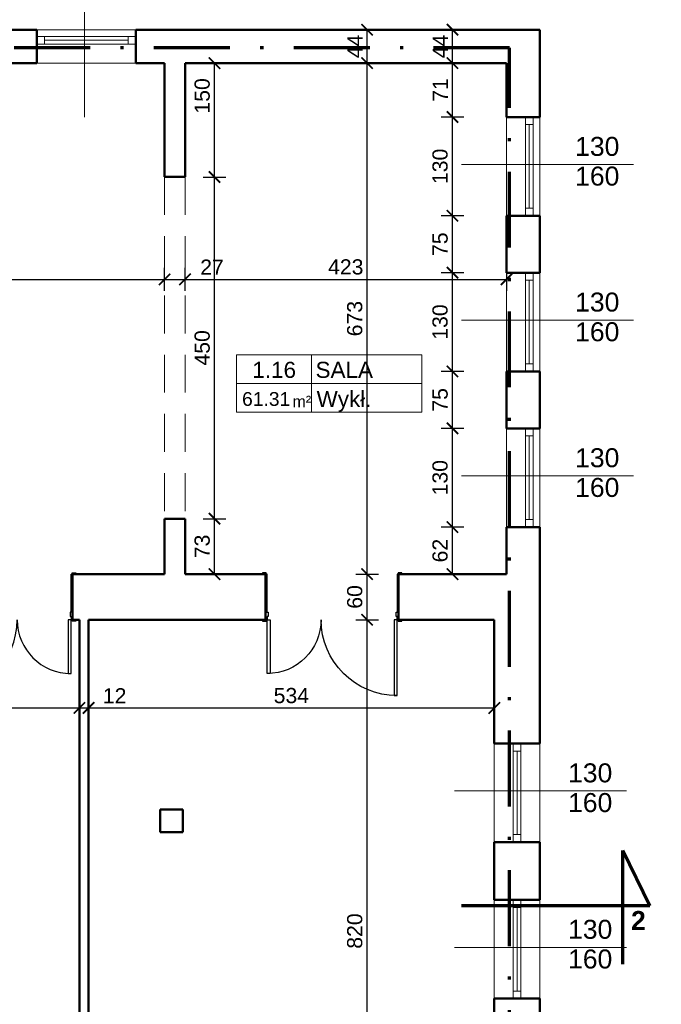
# Model space of a CAD drawing. Header units: millimetres. Extents: x -29624 to 9939, y -6894 to 6495.
# Tile 75 of 243: x -12598 to -11753, y 4314 to 5610. Entities that reach past the tile are written whole.
import ezdxf
from ezdxf.enums import TextEntityAlignment as Align

# ---------------------------------------------------------------- set-up
doc = ezdxf.new("R2010")
doc.units = ezdxf.units.MM
doc.header["$MEASUREMENT"] = 0
doc.linetypes.add('Kropki i Kreski', pattern=[920, 500, -200, 20, -200])
doc.linetypes.add('Przerywana długa', pattern=[780, 500, -280])
for name, color, linetype in [('2D - Ogólne', 7, 'Continuous'), ('Drzwi Archicad', 7, 'Continuous'), ('Konstrukcja - Ściany zew', 7, 'Continuous'), ('Opisy - Teksty', 7, 'Continuous')]:
    doc.layers.add(name, color=color, linetype=linetype)
for name, color, linetype, lineweight in [('A_opisy', 81, 'Continuous', 13), ('A_stolarka', 20, 'Continuous', 15), ('A_widokowe', 160, 'Continuous', 18), ('A_wymiary', 253, 'Continuous', 9)]:
    doc.layers.add(name, color=color, linetype=linetype, lineweight=lineweight)
doc.layers.add('A_zakres opracowania', color=7, linetype='Continuous', lineweight=70, true_color=0xe00038)
doc.styles.get("Standard").update_dxf_attribs({"font": 'arial.ttf'})
doc.styles.add('STYL_AUTOMATYCZNY_1', font='arial.ttf')
doc.styles.add('STYL_AUTOMATYCZNY_2', font='arialbd.ttf')
doc.dimstyles.new('1do100', dxfattribs={"dimtxt": 20, "dimasz": 15, "dimexe": 15, "dimexo": 0.625, "dimgap": 6, "dimtad": 1, "dimtxsty": 'Standard', "dimblk": 'ARCHTICK', "dimcen": 2.5, "dimadec": 0, "dimazin": 0, "dimtfac": 1, "dimtmove": 0, "dimatfit": 3, "dimldrblk": 'OBLIQUE', "dimfxl": 15, "dimfxlon": 1, "dimarcsym": 0})

# ---------------------------------------------------------------- blocks, each defined once
blk = doc.blocks.new('Prosty otwór drzwiowy_10')
at = {"layer": 'Drzwi Archicad', "color": 7, "linetype": 'Continuous', "lineweight": 50}
for p, q in [((-2250, 0), (-2250, -270)), ((2250, 0), (2250, -270))]:
    blk.add_line(p, q, dxfattribs=at)
blk = doc.blocks.new('Ściana_139_1', base_point=(16378, 22330))
at = {"layer": 'Konstrukcja - Ściany zew', "color": 7, "linetype": 'Continuous', "lineweight": 50}
for p, q in [((16378, 20830), (16108, 20830)), ((16378, 16330), (16108, 16330))]:
    blk.add_line(p, q, dxfattribs=at)
at = {"layer": 'Konstrukcja - Ściany zew', "color": 7, "linetype": 'Continuous', "lineweight": 50, "flags": 128}
for points in [[(16108, 22330), (16108, 20830)], [(16378, 20830), (16378, 22330)], [(16108, 16330), (16108, 15600)], [(16378, 15600), (16378, 16330)]]:
    blk.add_lwpolyline(points, dxfattribs=at)
at = {"layer": 'Drzwi Archicad', "color": 21, "linetype": 'Continuous', "lineweight": 13, "true_color": 0xff9955, "zscale": 1000, "rotation": 270}
blk.add_blockref('Prosty otwór drzwiowy_10', (16378, 18580), dxfattribs=at)
blk = doc.blocks.new('_ArchTick')
at = {"color": 0, "linetype": 'ByBlock', "const_width": 0.15}
blk.add_lwpolyline([(-0.5, -0.5), (0.5, 0.5)], dxfattribs=at)
blk = doc.blocks.new('*D708')
at = {"layer": 'A_wymiary', "color": 0, "lineweight": -2, "transparency": 16777216}
for p, q in [((-15825.1, 6160.8), (-15825.1, 6190.8)), ((-11913.1, 6160.8), (-11913.1, 6190.8)), ((-15825.1, 6175.8), (-11913.1, 6175.8))]:
    blk.add_line(p, q, dxfattribs=at)
at = {"layer": 'Defpoints', "color": 0, "transparency": 16777216}
for p in [(-11913.1, 6175.8), (-15825.1, 5852.3), (-11913.1, 5597.3)]:
    blk.add_point(p, dxfattribs=at)
at = {"layer": 'A_wymiary', "color": 0, "lineweight": -2, "transparency": 16777216, "xscale": 15, "yscale": 15, "zscale": 15, "rotation": 180}
blk.add_blockref('_ArchTick', (-15825.1, 6175.8), dxfattribs=at)
at = {"layer": 'A_wymiary', "color": 0, "lineweight": -2, "transparency": 16777216, "xscale": 15, "yscale": 15, "zscale": 15}
blk.add_blockref('_ArchTick', (-11913.1, 6175.8), dxfattribs=at)
at = {"layer": 'A_wymiary', "color": 0, "transparency": 16777216, "insert": (-13869.1, 6192.1), "char_height": 20, "attachment_point": 5}
blk.add_mtext('3912', dxfattribs=at)
blk = doc.blocks.new('_Oblique')
at = {"color": 0, "linetype": 'ByBlock', "lineweight": -2}
blk.add_line((-0.5, -0.5), (0.5, 0.5), dxfattribs=at)
blk = doc.blocks.new('*D762')
at = {"layer": 'A_wymiary', "color": 0, "lineweight": -2, "transparency": 16777216}
for p, q in [((-11634, 5597.3), (-11604, 5597.3)), ((-11619, 2510.3), (-11619, 5597.3)), ((-11634, 2510.3), (-11604, 2510.3))]:
    blk.add_line(p, q, dxfattribs=at)
at = {"layer": 'Defpoints', "color": 0, "transparency": 16777216}
for p in [(-11913.1, 5597.3), (-11619, 5597.3), (-11913.1, 2510.3)]:
    blk.add_point(p, dxfattribs=at)
at = {"layer": 'A_wymiary', "color": 0, "lineweight": -2, "transparency": 16777216, "xscale": 15, "yscale": 15, "zscale": 15}
for p, rotation in [((-11619, 5597.3), 90), ((-11619, 2510.3), 270)]:
    blk.add_blockref('_ArchTick', p, dxfattribs=dict(at, rotation=rotation))
at = {"layer": 'A_wymiary', "color": 0, "transparency": 16777216, "insert": (-11635.2, 4053.8), "char_height": 20, "attachment_point": 5, "rotation": 90}
blk.add_mtext('3087', dxfattribs=at)
blk = doc.blocks.new('*D1159')
at = {"layer": 'A_wymiary', "color": 0, "lineweight": -2, "transparency": 16777216}
for p, q in [((-12155.5, 4820.3), (-12125.5, 4820.3)), ((-12140.5, 4000.3), (-12140.5, 4820.3)), ((-12155.5, 4000.3), (-12125.5, 4000.3))]:
    blk.add_line(p, q, dxfattribs=at)
at = {"layer": 'Defpoints', "color": 0, "transparency": 16777216}
for p in [(-12398.1, 4820.3), (-12140.5, 4820.3), (-12398.1, 4000.3)]:
    blk.add_point(p, dxfattribs=at)
at = {"layer": 'A_wymiary', "color": 0, "lineweight": -2, "transparency": 16777216, "xscale": 15, "yscale": 15, "zscale": 15}
for p, rotation in [((-12140.5, 4820.3), 90), ((-12140.5, 4000.3), 270)]:
    blk.add_blockref('_ArchTick', p, dxfattribs=dict(at, rotation=rotation))
at = {"layer": 'A_wymiary', "color": 0, "transparency": 16777216, "insert": (-12156.7, 4410.3), "char_height": 20, "attachment_point": 5, "rotation": 90}
blk.add_mtext('820', dxfattribs=at)
blk = doc.blocks.new('*D1160')
at = {"layer": 'A_wymiary', "color": 0, "lineweight": -2, "transparency": 16777216}
for p, q in [((-12155.5, 4880.3), (-12125.5, 4880.3)), ((-12140.5, 4820.3), (-12140.5, 4880.3)), ((-12155.5, 4820.3), (-12125.5, 4820.3))]:
    blk.add_line(p, q, dxfattribs=at)
at = {"layer": 'Defpoints', "color": 0, "transparency": 16777216}
for p in [(-12398.1, 4880.3), (-12140.5, 4880.3), (-12398.1, 4820.3)]:
    blk.add_point(p, dxfattribs=at)
at = {"layer": 'A_wymiary', "color": 0, "lineweight": -2, "transparency": 16777216, "xscale": 15, "yscale": 15, "zscale": 15}
for p, rotation in [((-12140.5, 4880.3), 90), ((-12140.5, 4820.3), 270)]:
    blk.add_blockref('_ArchTick', p, dxfattribs=dict(at, rotation=rotation))
at = {"layer": 'A_wymiary', "color": 0, "transparency": 16777216, "insert": (-12156.7, 4850.3), "char_height": 20, "attachment_point": 5, "rotation": 90}
blk.add_mtext('60', dxfattribs=at)
blk = doc.blocks.new('*D1161')
at = {"layer": 'A_wymiary', "color": 0, "lineweight": -2, "transparency": 16777216}
for p, q in [((-12155.5, 5553.3), (-12125.5, 5553.3)), ((-12140.5, 4880.3), (-12140.5, 5553.3)), ((-12155.5, 4880.3), (-12125.5, 4880.3))]:
    blk.add_line(p, q, dxfattribs=at)
at = {"layer": 'Defpoints', "color": 0, "transparency": 16777216}
for p in [(-12417.1, 5553.3), (-12140.5, 5553.3), (-12398.1, 4880.3)]:
    blk.add_point(p, dxfattribs=at)
at = {"layer": 'A_wymiary', "color": 0, "lineweight": -2, "transparency": 16777216, "xscale": 15, "yscale": 15, "zscale": 15}
for p, rotation in [((-12140.5, 5553.3), 90), ((-12140.5, 4880.3), 270)]:
    blk.add_blockref('_ArchTick', p, dxfattribs=dict(at, rotation=rotation))
at = {"layer": 'A_wymiary', "color": 0, "transparency": 16777216, "insert": (-12156.7, 5216.8), "char_height": 20, "attachment_point": 5, "rotation": 90}
blk.add_mtext('673', dxfattribs=at)
blk = doc.blocks.new('*D1162')
at = {"layer": 'A_wymiary', "color": 0, "lineweight": -2, "transparency": 16777216}
for p, q in [((-12155.5, 5597.3), (-12125.5, 5597.3)), ((-12140.5, 5553.3), (-12140.5, 5597.3)), ((-12155.5, 5553.3), (-12125.5, 5553.3))]:
    blk.add_line(p, q, dxfattribs=at)
at = {"layer": 'Defpoints', "color": 0, "transparency": 16777216}
for p in [(-12386.1, 5597.3), (-12140.5, 5597.3), (-12417.1, 5553.3)]:
    blk.add_point(p, dxfattribs=at)
at = {"layer": 'A_wymiary', "color": 0, "lineweight": -2, "transparency": 16777216, "xscale": 15, "yscale": 15, "zscale": 15}
for p, rotation in [((-12140.5, 5597.3), 90), ((-12140.5, 5553.3), 270)]:
    blk.add_blockref('_ArchTick', p, dxfattribs=dict(at, rotation=rotation))
at = {"layer": 'A_wymiary', "color": 0, "transparency": 16777216, "insert": (-12156.5, 5575.3), "char_height": 20, "attachment_point": 5, "rotation": 90}
blk.add_mtext('44', dxfattribs=at)
blk = doc.blocks.new('*D1163')
at = {"layer": 'A_wymiary', "color": 0, "lineweight": -2, "transparency": 16777216}
for p, q in [((-12013.1, 4942.3), (-12043.1, 4942.3)), ((-12028.1, 4880.3), (-12028.1, 4942.3)), ((-12013.1, 4880.3), (-12043.1, 4880.3))]:
    blk.add_line(p, q, dxfattribs=at)
at = {"layer": 'Defpoints', "color": 0, "transparency": 16777216}
for p in [(-12028.1, 4942.3), (-11957.1, 4942.3), (-11957.1, 4880.3)]:
    blk.add_point(p, dxfattribs=at)
at = {"layer": 'A_wymiary', "color": 0, "lineweight": -2, "transparency": 16777216, "xscale": 15, "yscale": 15, "zscale": 15}
for p, rotation in [((-12028.1, 4942.3), 90), ((-12028.1, 4880.3), 270)]:
    blk.add_blockref('_ArchTick', p, dxfattribs=dict(at, rotation=rotation))
at = {"layer": 'A_wymiary', "color": 0, "transparency": 16777216, "insert": (-12044.4, 4911.3), "char_height": 20, "attachment_point": 5, "rotation": 90}
blk.add_mtext('62', dxfattribs=at)
blk = doc.blocks.new('*D1164')
at = {"layer": 'A_wymiary', "color": 0, "lineweight": -2, "transparency": 16777216}
for p, q in [((-12013.1, 5072.3), (-12043.1, 5072.3)), ((-12028.1, 4942.3), (-12028.1, 5072.3)), ((-12013.1, 4942.3), (-12043.1, 4942.3))]:
    blk.add_line(p, q, dxfattribs=at)
at = {"layer": 'Defpoints', "color": 0, "transparency": 16777216}
for p in [(-12028.1, 5072.3), (-11957.1, 5072.3), (-11957.1, 4942.3)]:
    blk.add_point(p, dxfattribs=at)
at = {"layer": 'A_wymiary', "color": 0, "lineweight": -2, "transparency": 16777216, "xscale": 15, "yscale": 15, "zscale": 15}
for p, rotation in [((-12028.1, 5072.3), 90), ((-12028.1, 4942.3), 270)]:
    blk.add_blockref('_ArchTick', p, dxfattribs=dict(at, rotation=rotation))
at = {"layer": 'A_wymiary', "color": 0, "transparency": 16777216, "insert": (-12044.4, 5007.3), "char_height": 20, "attachment_point": 5, "rotation": 90}
blk.add_mtext('130', dxfattribs=at)
blk = doc.blocks.new('*D1165')
at = {"layer": 'A_wymiary', "color": 0, "lineweight": -2, "transparency": 16777216}
for p, q in [((-12013.1, 5147.3), (-12043.1, 5147.3)), ((-12028.1, 5072.3), (-12028.1, 5147.3)), ((-12013.1, 5072.3), (-12043.1, 5072.3))]:
    blk.add_line(p, q, dxfattribs=at)
at = {"layer": 'Defpoints', "color": 0, "transparency": 16777216}
for p in [(-12028.1, 5147.3), (-11957.1, 5147.3), (-11957.1, 5072.3)]:
    blk.add_point(p, dxfattribs=at)
at = {"layer": 'A_wymiary', "color": 0, "lineweight": -2, "transparency": 16777216, "xscale": 15, "yscale": 15, "zscale": 15}
for p, rotation in [((-12028.1, 5147.3), 90), ((-12028.1, 5072.3), 270)]:
    blk.add_blockref('_ArchTick', p, dxfattribs=dict(at, rotation=rotation))
at = {"layer": 'A_wymiary', "color": 0, "transparency": 16777216, "insert": (-12044.3, 5109.8), "char_height": 20, "attachment_point": 5, "rotation": 90}
blk.add_mtext('75', dxfattribs=at)
blk = doc.blocks.new('*D1166')
at = {"layer": 'A_wymiary', "color": 0, "lineweight": -2, "transparency": 16777216}
for p, q in [((-12013.1, 5277.3), (-12043.1, 5277.3)), ((-12028.1, 5147.3), (-12028.1, 5277.3)), ((-12013.1, 5147.3), (-12043.1, 5147.3))]:
    blk.add_line(p, q, dxfattribs=at)
at = {"layer": 'Defpoints', "color": 0, "transparency": 16777216}
for p in [(-12028.1, 5277.3), (-11957.1, 5277.3), (-11957.1, 5147.3)]:
    blk.add_point(p, dxfattribs=at)
at = {"layer": 'A_wymiary', "color": 0, "lineweight": -2, "transparency": 16777216, "xscale": 15, "yscale": 15, "zscale": 15}
for p, rotation in [((-12028.1, 5277.3), 90), ((-12028.1, 5147.3), 270)]:
    blk.add_blockref('_ArchTick', p, dxfattribs=dict(at, rotation=rotation))
at = {"layer": 'A_wymiary', "color": 0, "transparency": 16777216, "insert": (-12044.4, 5212.3), "char_height": 20, "attachment_point": 5, "rotation": 90}
blk.add_mtext('130', dxfattribs=at)
blk = doc.blocks.new('*D1167')
at = {"layer": 'A_wymiary', "color": 0, "lineweight": -2, "transparency": 16777216}
for p, q in [((-12013.1, 5352.3), (-12043.1, 5352.3)), ((-12028.1, 5277.3), (-12028.1, 5352.3)), ((-12013.1, 5277.3), (-12043.1, 5277.3))]:
    blk.add_line(p, q, dxfattribs=at)
at = {"layer": 'Defpoints', "color": 0, "transparency": 16777216}
for p in [(-12028.1, 5352.3), (-11957.1, 5352.3), (-11957.1, 5277.3)]:
    blk.add_point(p, dxfattribs=at)
at = {"layer": 'A_wymiary', "color": 0, "lineweight": -2, "transparency": 16777216, "xscale": 15, "yscale": 15, "zscale": 15}
for p, rotation in [((-12028.1, 5352.3), 90), ((-12028.1, 5277.3), 270)]:
    blk.add_blockref('_ArchTick', p, dxfattribs=dict(at, rotation=rotation))
at = {"layer": 'A_wymiary', "color": 0, "transparency": 16777216, "insert": (-12044.3, 5314.8), "char_height": 20, "attachment_point": 5, "rotation": 90}
blk.add_mtext('75', dxfattribs=at)
blk = doc.blocks.new('*D1168')
at = {"layer": 'A_wymiary', "color": 0, "lineweight": -2, "transparency": 16777216}
for p, q in [((-12013.1, 5482.3), (-12043.1, 5482.3)), ((-12028.1, 5352.3), (-12028.1, 5482.3)), ((-12013.1, 5352.3), (-12043.1, 5352.3))]:
    blk.add_line(p, q, dxfattribs=at)
at = {"layer": 'Defpoints', "color": 0, "transparency": 16777216}
for p in [(-12028.1, 5482.3), (-11957.1, 5482.3), (-11957.1, 5352.3)]:
    blk.add_point(p, dxfattribs=at)
at = {"layer": 'A_wymiary', "color": 0, "lineweight": -2, "transparency": 16777216, "xscale": 15, "yscale": 15, "zscale": 15}
for p, rotation in [((-12028.1, 5482.3), 90), ((-12028.1, 5352.3), 270)]:
    blk.add_blockref('_ArchTick', p, dxfattribs=dict(at, rotation=rotation))
at = {"layer": 'A_wymiary', "color": 0, "transparency": 16777216, "insert": (-12044.4, 5417.3), "char_height": 20, "attachment_point": 5, "rotation": 90}
blk.add_mtext('130', dxfattribs=at)
blk = doc.blocks.new('*D1169')
at = {"layer": 'A_wymiary', "color": 0, "lineweight": -2, "transparency": 16777216}
for p, q in [((-12043.1, 5553.3), (-12013.1, 5553.3)), ((-12028.1, 5482.3), (-12028.1, 5553.3)), ((-12013.1, 5482.3), (-12043.1, 5482.3))]:
    blk.add_line(p, q, dxfattribs=at)
at = {"layer": 'Defpoints', "color": 0, "transparency": 16777216}
for p in [(-12417.1, 5553.3), (-12028.1, 5553.3), (-11957.1, 5482.3)]:
    blk.add_point(p, dxfattribs=at)
at = {"layer": 'A_wymiary', "color": 0, "lineweight": -2, "transparency": 16777216, "xscale": 15, "yscale": 15, "zscale": 15}
for p, rotation in [((-12028.1, 5553.3), 90), ((-12028.1, 5482.3), 270)]:
    blk.add_blockref('_ArchTick', p, dxfattribs=dict(at, rotation=rotation))
at = {"layer": 'A_wymiary', "color": 0, "transparency": 16777216, "insert": (-12044.2, 5517.8), "char_height": 20, "attachment_point": 5, "rotation": 90}
blk.add_mtext('71', dxfattribs=at)
blk = doc.blocks.new('*D1170')
at = {"layer": 'A_wymiary', "color": 0, "lineweight": -2, "transparency": 16777216}
for p, q in [((-12043.1, 5597.3), (-12013.1, 5597.3)), ((-12028.1, 5553.3), (-12028.1, 5597.3)), ((-12043.1, 5553.3), (-12013.1, 5553.3))]:
    blk.add_line(p, q, dxfattribs=at)
at = {"layer": 'Defpoints', "color": 0, "transparency": 16777216}
for p in [(-12386.1, 5597.3), (-12028.1, 5597.3), (-12417.1, 5553.3)]:
    blk.add_point(p, dxfattribs=at)
at = {"layer": 'A_wymiary', "color": 0, "lineweight": -2, "transparency": 16777216, "xscale": 15, "yscale": 15, "zscale": 15}
for p, rotation in [((-12028.1, 5597.3), 90), ((-12028.1, 5553.3), 270)]:
    blk.add_blockref('_ArchTick', p, dxfattribs=dict(at, rotation=rotation))
at = {"layer": 'A_wymiary', "color": 0, "transparency": 16777216, "insert": (-12044.1, 5575.3), "char_height": 20, "attachment_point": 5, "rotation": 90}
blk.add_mtext('44', dxfattribs=at)
blk = doc.blocks.new('*D1171')
at = {"layer": 'A_wymiary', "color": 0, "lineweight": -2, "transparency": 16777216}
for p, q in [((-12823.1, 4689.1), (-12823.1, 4719.1)), ((-12519.1, 4689.1), (-12519.1, 4719.1)), ((-12823.1, 4704.1), (-12519.1, 4704.1))]:
    blk.add_line(p, q, dxfattribs=at)
at = {"layer": 'Defpoints', "color": 0, "transparency": 16777216}
for p in [(-12519.1, 4704.1), (-12519.1, 4410.3), (-12823.1, 4395.3)]:
    blk.add_point(p, dxfattribs=at)
at = {"layer": 'A_wymiary', "color": 0, "lineweight": -2, "transparency": 16777216, "xscale": 15, "yscale": 15, "zscale": 15, "rotation": 180}
blk.add_blockref('_ArchTick', (-12823.1, 4704.1), dxfattribs=at)
at = {"layer": 'A_wymiary', "color": 0, "lineweight": -2, "transparency": 16777216, "xscale": 15, "yscale": 15, "zscale": 15}
blk.add_blockref('_ArchTick', (-12519.1, 4704.1), dxfattribs=at)
at = {"layer": 'A_wymiary', "color": 0, "transparency": 16777216, "insert": (-12671.2, 4720.3), "char_height": 20, "attachment_point": 5}
blk.add_mtext('304', dxfattribs=at)
blk = doc.blocks.new('*D1172')
at = {"layer": 'A_wymiary', "color": 0, "lineweight": -2, "transparency": 16777216}
for p, q in [((-12519.1, 4689.1), (-12519.1, 4719.1)), ((-12507.1, 4689.1), (-12507.1, 4719.1)), ((-12519.1, 4704.1), (-12507.1, 4704.1)), ((-12507.1, 4704.1), (-12453.5, 4704.1))]:
    blk.add_line(p, q, dxfattribs=at)
at = {"layer": 'Defpoints', "color": 0, "transparency": 16777216}
for p in [(-12507.1, 4704.1), (-12519.1, 4410.3), (-12507.1, 4410.3)]:
    blk.add_point(p, dxfattribs=at)
at = {"layer": 'A_wymiary', "color": 0, "lineweight": -2, "transparency": 16777216, "xscale": 15, "yscale": 15, "zscale": 15, "rotation": 180}
blk.add_blockref('_ArchTick', (-12519.1, 4704.1), dxfattribs=at)
at = {"layer": 'A_wymiary', "color": 0, "lineweight": -2, "transparency": 16777216, "xscale": 15, "yscale": 15, "zscale": 15}
blk.add_blockref('_ArchTick', (-12507.1, 4704.1), dxfattribs=at)
at = {"layer": 'A_wymiary', "color": 0, "transparency": 16777216, "insert": (-12472.8, 4720.1), "char_height": 20, "attachment_point": 5}
blk.add_mtext('12', dxfattribs=at)
blk = doc.blocks.new('*D1173')
at = {"layer": 'A_wymiary', "color": 0, "lineweight": -2, "transparency": 16777216}
for p, q in [((-12507.1, 4689.1), (-12507.1, 4719.1)), ((-11973.1, 4689.1), (-11973.1, 4719.1)), ((-12507.1, 4704.1), (-11973.1, 4704.1))]:
    blk.add_line(p, q, dxfattribs=at)
at = {"layer": 'Defpoints', "color": 0, "transparency": 16777216}
for p in [(-11973.1, 4704.1), (-12507.1, 4410), (-11973.1, 3695)]:
    blk.add_point(p, dxfattribs=at)
at = {"layer": 'A_wymiary', "color": 0, "lineweight": -2, "transparency": 16777216, "xscale": 15, "yscale": 15, "zscale": 15, "rotation": 180}
blk.add_blockref('_ArchTick', (-12507.1, 4704.1), dxfattribs=at)
at = {"layer": 'A_wymiary', "color": 0, "lineweight": -2, "transparency": 16777216, "xscale": 15, "yscale": 15, "zscale": 15}
blk.add_blockref('_ArchTick', (-11973.1, 4704.1), dxfattribs=at)
at = {"layer": 'A_wymiary', "color": 0, "transparency": 16777216, "insert": (-12240.2, 4720.3), "char_height": 20, "attachment_point": 5}
blk.add_mtext('534', dxfattribs=at)
blk = doc.blocks.new('Drzwi metalowe_ podwójne 27')
at = {"layer": 'Drzwi Archicad', "color": 7, "linetype": 'Continuous', "lineweight": 25}
for p, q in [((815, 0), (815, 1000)), ((815, 1000), (855, 1000)), ((855, 1000), (855, 0)), ((-855, 710), (-855, 0)), ((-815, 710), (-855, 710)), ((-815, 0), (-815, 710)), ((-918, 0), (-918, 19)), ((-918, 19), (-868, 19)), ((-868, 0), (-918, 0)), ((-855, 0), (-875, 0)), ((-875, 0), (-875, -100)), ((-868, 19), (-868, 0)), ((-855, -40), (-855, 0)), ((-855, 0), (-815, 0)), ((855, 0), (815, 0)), ((875, 0), (855, 0)), ((855, 0), (855, -40)), ((868, 19), (918, 19)), ((868, 0), (868, 19)), ((918, 0), (868, 0)), ((875, -100), (875, 0)), ((918, 19), (918, 0)), ((-875, -600), (-875, -100)), ((-875, -100), (-856, -100)), ((-875, -100), (-843, -100)), ((-856, -100), (-856, -600)), ((-843, -40), (-855, -40)), ((-843, -100), (-843, -40)), ((855, -40), (843, -40)), ((843, -40), (843, -100)), ((843, -100), (875, -100)), ((856, -600), (856, -100)), ((856, -100), (875, -100)), ((875, -100), (875, -600)), ((-918, -619), (-918, -600)), ((-918, -600), (-868, -600)), ((-868, -619), (-918, -619)), ((-856, -600), (-875, -600)), ((-868, -600), (-868, -619)), ((875, -600), (856, -600)), ((868, -600), (918, -600)), ((868, -619), (868, -600)), ((918, -619), (868, -619)), ((918, -600), (918, -619))]:
    blk.add_line(p, q, dxfattribs=at)
for centre, radius, start, end in [((855, 0), 1000, 90, 180), ((-855, 0), 710, 0, 90)]:
    blk.add_arc(centre, radius, start, end, dxfattribs=at)
blk = doc.blocks.new('*D1174')
at = {"layer": 'A_wymiary', "color": 0, "lineweight": -2, "transparency": 16777216}
for p, q in [((-12356.3, 4953.3), (-12326.3, 4953.3)), ((-12341.3, 4880.3), (-12341.3, 4953.3)), ((-12356.3, 4880.3), (-12326.3, 4880.3))]:
    blk.add_line(p, q, dxfattribs=at)
at = {"layer": 'Defpoints', "color": 0, "transparency": 16777216}
for p in [(-12380.1, 4953.3), (-12341.3, 4953.3), (-12380.1, 4880.3)]:
    blk.add_point(p, dxfattribs=at)
at = {"layer": 'A_wymiary', "color": 0, "lineweight": -2, "transparency": 16777216, "xscale": 15, "yscale": 15, "zscale": 15}
for p, rotation in [((-12341.3, 4953.3), 90), ((-12341.3, 4880.3), 270)]:
    blk.add_blockref('_ArchTick', p, dxfattribs=dict(at, rotation=rotation))
at = {"layer": 'A_wymiary', "color": 0, "transparency": 16777216, "insert": (-12357.5, 4916.8), "char_height": 20, "attachment_point": 5, "rotation": 90}
blk.add_mtext('73', dxfattribs=at)
blk = doc.blocks.new('*D1175')
at = {"layer": 'A_wymiary', "color": 0, "lineweight": -2, "transparency": 16777216}
for p, q in [((-12356.3, 5403.3), (-12326.3, 5403.3)), ((-12341.3, 4953.3), (-12341.3, 5403.3)), ((-12356.3, 4953.3), (-12326.3, 4953.3))]:
    blk.add_line(p, q, dxfattribs=at)
at = {"layer": 'Defpoints', "color": 0, "transparency": 16777216}
for p in [(-12380.1, 5403.3), (-12341.3, 5403.3), (-12380.1, 4953.3)]:
    blk.add_point(p, dxfattribs=at)
at = {"layer": 'A_wymiary', "color": 0, "lineweight": -2, "transparency": 16777216, "xscale": 15, "yscale": 15, "zscale": 15}
for p, rotation in [((-12341.3, 5403.3), 90), ((-12341.3, 4953.3), 270)]:
    blk.add_blockref('_ArchTick', p, dxfattribs=dict(at, rotation=rotation))
at = {"layer": 'A_wymiary', "color": 0, "transparency": 16777216, "insert": (-12357.5, 5178.3), "char_height": 20, "attachment_point": 5, "rotation": 90}
blk.add_mtext('450', dxfattribs=at)
blk = doc.blocks.new('*D1176')
at = {"layer": 'A_wymiary', "color": 0, "lineweight": -2, "transparency": 16777216}
for p, q in [((-12356.3, 5553.3), (-12326.3, 5553.3)), ((-12341.3, 5403.3), (-12341.3, 5553.3)), ((-12356.3, 5403.3), (-12326.3, 5403.3))]:
    blk.add_line(p, q, dxfattribs=at)
at = {"layer": 'Defpoints', "color": 0, "transparency": 16777216}
for p in [(-12380.1, 5553.3), (-12341.3, 5553.3), (-12380.1, 5403.3)]:
    blk.add_point(p, dxfattribs=at)
at = {"layer": 'A_wymiary', "color": 0, "lineweight": -2, "transparency": 16777216, "xscale": 15, "yscale": 15, "zscale": 15}
for p, rotation in [((-12341.3, 5553.3), 90), ((-12341.3, 5403.3), 270)]:
    blk.add_blockref('_ArchTick', p, dxfattribs=dict(at, rotation=rotation))
at = {"layer": 'A_wymiary', "color": 0, "transparency": 16777216, "insert": (-12357.5, 5510.1), "char_height": 20, "attachment_point": 5, "rotation": 90}
blk.add_mtext('150', dxfattribs=at)
blk = doc.blocks.new('*D1179')
at = {"layer": 'A_wymiary', "color": 0, "lineweight": -2, "transparency": 16777216}
for p, q in [((-12877.1, 5253.5), (-12877.1, 5283.5)), ((-12407.1, 5253.5), (-12407.1, 5283.5)), ((-12877.1, 5268.5), (-12407.1, 5268.5))]:
    blk.add_line(p, q, dxfattribs=at)
at = {"layer": 'Defpoints', "color": 0, "transparency": 16777216}
for p in [(-12407.1, 5268.5), (-12407.1, 5216.8), (-12877.1, 5193.8)]:
    blk.add_point(p, dxfattribs=at)
at = {"layer": 'A_wymiary', "color": 0, "lineweight": -2, "transparency": 16777216, "xscale": 15, "yscale": 15, "zscale": 15, "rotation": 180}
blk.add_blockref('_ArchTick', (-12877.1, 5268.5), dxfattribs=at)
at = {"layer": 'A_wymiary', "color": 0, "lineweight": -2, "transparency": 16777216, "xscale": 15, "yscale": 15, "zscale": 15}
blk.add_blockref('_ArchTick', (-12407.1, 5268.5), dxfattribs=at)
at = {"layer": 'A_wymiary', "color": 0, "transparency": 16777216, "insert": (-12642.1, 5284.8), "char_height": 20, "attachment_point": 5}
blk.add_mtext('470', dxfattribs=at)
blk = doc.blocks.new('*D1180')
at = {"layer": 'A_wymiary', "color": 0, "lineweight": -2, "transparency": 16777216}
for p, q in [((-12407.1, 5253.5), (-12407.1, 5283.5)), ((-12380.1, 5253.5), (-12380.1, 5283.5)), ((-12407.1, 5268.5), (-12380.1, 5268.5)), ((-12380.1, 5268.5), (-12324.1, 5268.5))]:
    blk.add_line(p, q, dxfattribs=at)
at = {"layer": 'Defpoints', "color": 0, "transparency": 16777216}
for p in [(-12380.1, 5268.5), (-12407.1, 5216.8), (-12380.1, 5216.8)]:
    blk.add_point(p, dxfattribs=at)
at = {"layer": 'A_wymiary', "color": 0, "lineweight": -2, "transparency": 16777216, "xscale": 15, "yscale": 15, "zscale": 15, "rotation": 180}
blk.add_blockref('_ArchTick', (-12407.1, 5268.5), dxfattribs=at)
at = {"layer": 'A_wymiary', "color": 0, "lineweight": -2, "transparency": 16777216, "xscale": 15, "yscale": 15, "zscale": 15}
blk.add_blockref('_ArchTick', (-12380.1, 5268.5), dxfattribs=at)
at = {"layer": 'A_wymiary', "color": 0, "transparency": 16777216, "insert": (-12344.6, 5284.6), "char_height": 20, "attachment_point": 5}
blk.add_mtext('27', dxfattribs=at)
blk = doc.blocks.new('*D1181')
at = {"layer": 'A_wymiary', "color": 0, "lineweight": -2, "transparency": 16777216}
for p, q in [((-12380.1, 5253.5), (-12380.1, 5283.5)), ((-12380.1, 5268.5), (-11957.1, 5268.5)), ((-11957.1, 5276.7), (-11957.1, 5253.5))]:
    blk.add_line(p, q, dxfattribs=at)
at = {"layer": 'Defpoints', "color": 0, "transparency": 16777216}
for p in [(-11957.1, 5277.3), (-11957.1, 5268.5), (-12380.1, 5216.8)]:
    blk.add_point(p, dxfattribs=at)
at = {"layer": 'A_wymiary', "color": 0, "lineweight": -2, "transparency": 16777216, "xscale": 15, "yscale": 15, "zscale": 15, "rotation": 180}
blk.add_blockref('_ArchTick', (-12380.1, 5268.5), dxfattribs=at)
at = {"layer": 'A_wymiary', "color": 0, "lineweight": -2, "transparency": 16777216, "xscale": 15, "yscale": 15, "zscale": 15}
blk.add_blockref('_ArchTick', (-11957.1, 5268.5), dxfattribs=at)
at = {"layer": 'A_wymiary', "color": 0, "transparency": 16777216, "insert": (-12168.6, 5284.8), "char_height": 20, "attachment_point": 5}
blk.add_mtext('423', dxfattribs=at)
blk = doc.blocks.new('*D1184')
at = {"layer": 'A_wymiary', "color": 0, "lineweight": -2, "transparency": 16777216}
for p, q in [((-13315.1, 6106.2), (-13315.1, 6136.2)), ((-11913.1, 6106.2), (-11913.1, 6136.2)), ((-13315.1, 6121.2), (-11913.1, 6121.2))]:
    blk.add_line(p, q, dxfattribs=at)
at = {"layer": 'Defpoints', "color": 0, "transparency": 16777216}
for p in [(-11913.1, 6121.2), (-13315.1, 5615.3), (-11913.1, 5597.3)]:
    blk.add_point(p, dxfattribs=at)
at = {"layer": 'A_wymiary', "color": 0, "lineweight": -2, "transparency": 16777216, "xscale": 15, "yscale": 15, "zscale": 15, "rotation": 180}
blk.add_blockref('_ArchTick', (-13315.1, 6121.2), dxfattribs=at)
at = {"layer": 'A_wymiary', "color": 0, "lineweight": -2, "transparency": 16777216, "xscale": 15, "yscale": 15, "zscale": 15}
blk.add_blockref('_ArchTick', (-11913.1, 6121.2), dxfattribs=at)
at = {"layer": 'A_wymiary', "color": 0, "transparency": 16777216, "insert": (-12605.3, 6137.4), "char_height": 20, "attachment_point": 5}
blk.add_mtext('1402', dxfattribs=at)
blk = doc.blocks.new('*U1228')
blk.add_line((63.81, 50), (63.81, 0))
for points in [[(159.84, 25), (-1.61, 25), (-1.61, 50), (159.84, 50)], [(63.81, 0), (-1.61, 0), (-1.61, 50), (63.81, 50)], [(-1.61, 0), (159.84, 0), (159.84, 25), (-1.61, 25)]]:
    blk.add_lwpolyline(points, close=True)
at = {"insert": (47.18, 14.33), "char_height": 10, "attachment_point": 1}
blk.add_mtext_dynamic_manual_height_columns('m²', width=64.8418, gutter_width=75, heights=[0], dxfattribs=at)
blk.add_attdef('NR', text='', height=14).set_placement((31.28, 36.87), align=Align.MIDDLE_CENTER)
for tag, p in [('NAZWA_POM.', (67.28, 36.87)), ('WYKOŃCZENIE', (68.18, 11.5))]:
    blk.add_attdef(tag, text='', height=14).set_placement(p, align=Align.MIDDLE_LEFT)
blk.add_attdef('POW', text='', height=14).set_placement((41.48, 11.5), align=Align.MIDDLE_RIGHT)

msp = doc.modelspace()

# ---------------------------------------------------------------- linework, layer by layer
at = {"layer": '2D - Ogólne', "color": 7, "linetype": 'Continuous', "lineweight": 15}
for p, q in [((-12512.563, 5708.414), (-12512.563, 5481.923)), ((-11789.699, 5419.823), (-12016.189, 5419.823)), ((-11789.699, 5214.823), (-12016.189, 5214.823)), ((-11789.699, 5009.823), (-12016.189, 5009.823)), ((-11799.017, 4594.823), (-12025.507, 4594.823)), ((-11799.017, 4388.823), (-12025.507, 4388.823))]:
    msp.add_line(p, q, dxfattribs=at)
at = {"layer": '2D - Ogólne', "color": 7, "linetype": 'Przerywana długa', "lineweight": 15, "ltscale": 0.1}
for p, q in [((-12407.063, 5403.323), (-12407.063, 4953.323)), ((-12380.063, 5403.323), (-12380.063, 4953.323))]:
    msp.add_line(p, q, dxfattribs=at)
at = {"layer": '2D - Ogólne', "color": 7, "linetype": 'Continuous', "lineweight": 50}
for p, q in [((-12383.063, 4570.323), (-12413.063, 4570.323)), ((-12413.063, 4540.323), (-12413.063, 4570.323)), ((-12383.063, 4570.323), (-12383.063, 4540.323)), ((-12383.063, 4540.323), (-12413.063, 4540.323))]:
    msp.add_line(p, q, dxfattribs=at)
at = {"layer": '2D - Ogólne', "color": 7, "linetype": 'Continuous', "lineweight": 70}
for p, q in [((-11804.128, 4366.883), (-11804.128, 4516.269)), ((-11804.128, 4516.269), (-11768.229, 4443.513)), ((-11768.229, 4443.513), (-11826.12, 4443.513))]:
    msp.add_line(p, q, dxfattribs=at)
at = {"layer": '2D - Ogólne', "color": 7, "linetype": 'Kropki i Kreski', "lineweight": 70}
msp.add_line((-11826.12, 4443.513), (-12016.454, 4443.513), dxfattribs=at)
at = {"layer": 'A_stolarka'}
for p, q in [((-12565.063, 5588.323), (-12455.063, 5588.323)), ((-12565.063, 5583.323), (-12455.063, 5583.323)), ((-12565.063, 5578.323), (-12455.063, 5578.323)), ((-11932.063, 5472.323), (-11932.063, 5362.323)), ((-11927.063, 5472.323), (-11927.063, 5362.323)), ((-11922.063, 5472.323), (-11922.063, 5362.323)), ((-11932.063, 5267.323), (-11932.063, 5157.323)), ((-11927.063, 5267.323), (-11927.063, 5157.323)), ((-11922.063, 5267.323), (-11922.063, 5157.323)), ((-11932.063, 5062.323), (-11932.063, 4952.323)), ((-11927.063, 5062.323), (-11927.063, 4952.323)), ((-11922.063, 5062.323), (-11922.063, 4952.323)), ((-11948.063, 4647.323), (-11948.063, 4537.323)), ((-11943.063, 4647.323), (-11943.063, 4537.323)), ((-11938.063, 4647.323), (-11938.063, 4537.323)), ((-11948.063, 4441.323), (-11948.063, 4331.323)), ((-11943.063, 4441.323), (-11943.063, 4331.323)), ((-11938.063, 4441.323), (-11938.063, 4331.323))]:
    msp.add_line(p, q, dxfattribs=at)
for points in [[(-12575.063, 5588.323), (-12575.063, 5578.323), (-12565.063, 5578.323), (-12565.063, 5588.323)], [(-12455.063, 5588.323), (-12455.063, 5578.323), (-12445.063, 5578.323), (-12445.063, 5588.323)], [(-11922.063, 5482.323), (-11932.063, 5482.323), (-11932.063, 5472.323), (-11922.063, 5472.323)], [(-11922.063, 5362.323), (-11932.063, 5362.323), (-11932.063, 5352.323), (-11922.063, 5352.323)], [(-11922.063, 5277.323), (-11932.063, 5277.323), (-11932.063, 5267.323), (-11922.063, 5267.323)], [(-11922.063, 5157.323), (-11932.063, 5157.323), (-11932.063, 5147.323), (-11922.063, 5147.323)], [(-11922.063, 5072.323), (-11932.063, 5072.323), (-11932.063, 5062.323), (-11922.063, 5062.323)], [(-11922.063, 4952.323), (-11932.063, 4952.323), (-11932.063, 4942.323), (-11922.063, 4942.323)], [(-11938.063, 4657.323), (-11948.063, 4657.323), (-11948.063, 4647.323), (-11938.063, 4647.323)], [(-11938.063, 4537.323), (-11948.063, 4537.323), (-11948.063, 4527.323), (-11938.063, 4527.323)], [(-11938.063, 4451.323), (-11948.063, 4451.323), (-11948.063, 4441.323), (-11938.063, 4441.323)], [(-11938.063, 4331.323), (-11948.063, 4331.323), (-11948.063, 4321.323), (-11938.063, 4321.323)]]:
    msp.add_lwpolyline(points, close=True, dxfattribs=at)
at = {"layer": 'A_widokowe'}
for p, q in [((-12445.063, 5597.323), (-12575.063, 5597.323)), ((-12445.063, 5553.323), (-12575.063, 5553.323)), ((-11957.063, 5352.323), (-11957.063, 5482.323)), ((-11913.063, 5352.323), (-11913.063, 5482.323)), ((-11957.063, 5147.323), (-11957.063, 5277.323)), ((-11913.063, 5147.323), (-11913.063, 5277.323)), ((-11957.063, 4942.323), (-11957.063, 5072.323)), ((-11913.063, 4942.323), (-11913.063, 5072.323)), ((-11973.063, 4527.323), (-11973.063, 4657.323)), ((-11913.063, 4527.323), (-11913.063, 4657.323)), ((-11973.063, 4321.323), (-11973.063, 4451.323)), ((-11913.063, 4321.323), (-11913.063, 4451.323))]:
    msp.add_line(p, q, dxfattribs=at)
at = {"layer": 'A_zakres opracowania', "linetype": 'Kropki i Kreski', "ltscale": 0.2}
msp.add_lwpolyline([(-13117.063, 2550.323), (-11953.063, 2550.323), (-11953.063, 5573.323), (-12945.063, 5573.323), (-12945.063, 4914.323), (-13065.063, 4914.323), (-13065.063, 4814.323), (-12843.063, 4814.323), (-12843.063, 4705.323), (-12903.063, 4705.323), (-12903.063, 4485.323), (-12843.063, 4485.323), (-12843.063, 3990.323), (-14795.063, 3990.323), (-14795.063, 2950.323), (-13117.063, 2950.323), (-13117.063, 2550.323)], dxfattribs=at)
at = {"layer": 'Konstrukcja - Ściany zew', "color": 7, "linetype": 'Continuous', "lineweight": 50}
for p, q in [((-12575.063, 5597.323), (-12709.063, 5597.323)), ((-12575.063, 5583.323), (-12575.063, 5597.323)), ((-11913.063, 5597.323), (-12445.063, 5597.323)), ((-12445.063, 5583.323), (-12445.063, 5597.323)), ((-11913.063, 5482.323), (-11913.063, 5597.323)), ((-12575.063, 5573.323), (-12575.063, 5583.323)), ((-12445.063, 5573.323), (-12445.063, 5583.323)), ((-12575.063, 5553.323), (-12575.063, 5573.323)), ((-12445.063, 5553.323), (-12445.063, 5573.323)), ((-11935.063, 5482.323), (-11957.063, 5482.323)), ((-11925.063, 5482.323), (-11935.063, 5482.323)), ((-11913.063, 5482.323), (-11925.063, 5482.323)), ((-11935.063, 5352.323), (-11957.063, 5352.323)), ((-11925.063, 5352.323), (-11935.063, 5352.323)), ((-11913.063, 5352.323), (-11925.063, 5352.323)), ((-11913.063, 5277.323), (-11913.063, 5352.323)), ((-11935.063, 5277.323), (-11957.063, 5277.323)), ((-11925.063, 5277.323), (-11935.063, 5277.323)), ((-11913.063, 5277.323), (-11925.063, 5277.323)), ((-11935.063, 5147.323), (-11957.063, 5147.323)), ((-11925.063, 5147.323), (-11935.063, 5147.323)), ((-11913.063, 5147.323), (-11925.063, 5147.323)), ((-11913.063, 5072.323), (-11913.063, 5147.323)), ((-11957.063, 5072.323), (-11939.063, 5072.323)), ((-11939.063, 5072.323), (-11929.063, 5072.323)), ((-11929.063, 5072.323), (-11913.063, 5072.323)), ((-11957.063, 4942.323), (-11939.063, 4942.323)), ((-11957.063, 4942.323), (-11957.063, 4880.323)), ((-11939.063, 4942.323), (-11929.063, 4942.323)), ((-11929.063, 4942.323), (-11913.063, 4942.323)), ((-11913.063, 4657.323), (-11913.063, 4942.323)), ((-12528.061, 4880.323), (-12523.761, 4880.323)), ((-12528.061, 4820.323), (-12528.061, 4880.323)), ((-12274.063, 4880.323), (-12278.363, 4880.323)), ((-12274.063, 4820.323), (-12274.063, 4880.323)), ((-12099.063, 4880.323), (-12094.763, 4880.323)), ((-12099.063, 4820.323), (-12099.063, 4880.323)), ((-11957.063, 4880.323), (-12099.063, 4880.323)), ((-12528.061, 4820.323), (-12519.063, 4820.323)), ((-12519.063, 4000.323), (-12519.063, 4820.323)), ((-12507.063, 4000.323), (-12507.063, 4820.323)), ((-12507.063, 4820.323), (-12274.063, 4820.323)), ((-12274.063, 4820.323), (-12278.363, 4820.323)), ((-12099.063, 4820.323), (-12094.763, 4820.323)), ((-11973.063, 4820.323), (-11973.063, 4657.323)), ((-11945.063, 4657.323), (-11973.063, 4657.323)), ((-11935.063, 4657.323), (-11945.063, 4657.323)), ((-11913.063, 4657.323), (-11935.063, 4657.323)), ((-11945.063, 4527.323), (-11973.063, 4527.323)), ((-11973.063, 4527.323), (-11973.063, 4451.323)), ((-11935.063, 4527.323), (-11945.063, 4527.323)), ((-11913.063, 4527.323), (-11935.063, 4527.323)), ((-11913.063, 4451.323), (-11913.063, 4527.323)), ((-11945.063, 4451.323), (-11973.063, 4451.323)), ((-11935.063, 4451.323), (-11945.063, 4451.323)), ((-11913.063, 4451.323), (-11935.063, 4451.323)), ((-11945.063, 4321.323), (-11973.063, 4321.323)), ((-11973.063, 4321.323), (-11973.063, 4245.323)), ((-11935.063, 4321.323), (-11945.063, 4321.323)), ((-11913.063, 4321.323), (-11935.063, 4321.323)), ((-11913.063, 4245.323), (-11913.063, 4321.323))]:
    msp.add_line(p, q, dxfattribs=at)
at = {"layer": 'Konstrukcja - Ściany zew', "color": 7, "linetype": 'Continuous', "lineweight": 50, "flags": 128}
for points in [[(-12709.063, 5553.323), (-12575.063, 5553.323)], [(-12445.063, 5553.323), (-12407.063, 5553.323)], [(-12380.063, 5553.323), (-11957.063, 5553.323)], [(-11957.063, 5553.323), (-11957.063, 5482.323)], [(-11957.063, 5352.323), (-11957.063, 5277.323)], [(-11957.063, 5147.323), (-11957.063, 5072.323)], [(-12407.063, 4880.323), (-12528.061, 4880.323)], [(-12274.063, 4880.323), (-12380.063, 4880.323)], [(-12099.063, 4820.323), (-11973.063, 4820.323)]]:
    msp.add_lwpolyline(points, dxfattribs=at)

# ---------------------------------------------------------------- block references
at = {"layer": 'A_opisy'}
ref = msp.add_blockref('*U1228', (-12310.067, 5093.595), dxfattribs=dict(at, xscale=1.512, yscale=1.512, zscale=1.512))
ref.add_attrib('NR', '1.16', dxfattribs={"layer": '0', "height": 21.168}).set_placement((-12262.778, 5149.348), align=Align.MIDDLE_CENTER)
ref.add_attrib('NAZWA_POM.', 'SALA', dxfattribs={"layer": '0', "height": 21.168}).set_placement((-12208.341, 5149.348), align=Align.MIDDLE_LEFT)
ref.add_attrib('POW.', '61.31', dxfattribs={"layer": '0', "height": 18.144}).set_placement((-12241.65, 5110.987), align=Align.MIDDLE_RIGHT)
ref.add_attrib('WYKOŃCZENIE', 'Wykł.', dxfattribs={"layer": '0', "height": 21.168}).set_placement((-12206.981, 5110.979), align=Align.MIDDLE_LEFT)
at = {"layer": 'Drzwi Archicad', "color": 21, "linetype": 'Continuous', "lineweight": 13, "true_color": 0xff9955, "yscale": 0.1, "zscale": 100, "rotation": 180}
for p, xscale in [((-12615.561, 4820.323), 0.1), ((-12186.563, 4820.323), -0.1)]:
    msp.add_blockref('Drzwi metalowe_ podwójne 27', p, dxfattribs=dict(at, xscale=xscale))
at = {"layer": 'Konstrukcja - Ściany zew', "color": 7, "lineweight": 50, "xscale": 0.1, "yscale": 0.1, "zscale": 0.1}
msp.add_blockref('Ściana_139_1', (-12380.063, 5553.323), dxfattribs=at)

# ---------------------------------------------------------------- texts
at = {"layer": 'Opisy - Teksty', "color": 7, "linetype": 'Continuous', "lineweight": 15, "char_height": 25, "attachment_point": 2, "line_spacing_factor": 0.938208, "style": 'STYL_AUTOMATYCZNY_1'}
for insert in [(-11837.582, 5456.107), (-11837.582, 5251.107), (-11837.582, 5046.107), (-11846.9, 4631.107), (-11846.9, 4425.107)]:
    msp.add_mtext('\\A1;130\\P160', dxfattribs=dict(at, insert=insert))
at = {"layer": 'Opisy - Teksty', "color": 7, "linetype": 'Continuous', "lineweight": 15, "insert": (-11783.408, 4436.665), "char_height": 25, "attachment_point": 2, "style": 'STYL_AUTOMATYCZNY_2'}
msp.add_mtext('\\A1;2', dxfattribs=at)

# ---------------------------------------------------------------- dimensions: what is measured, and where the dimension line sits
at = {"layer": 'A_wymiary'}
for base, p1, p2, picture, middle in [((-11913.063, 6175.845), (-15825.063, 5852.323), (-11913.063, 5597.323), '*D708', (-13869.074, 6175.845)), ((-11913.063, 6121.171), (-13315.063, 5615.323), (-11913.063, 5597.323), '*D1184', (-12605.298, 6121.171)), ((-12519.063, 4704.067), (-12823.063, 4395.323), (-12519.063, 4410.323), '*D1171', (-12671.178, 4704.067)), ((-11973.063, 4704.067), (-12507.063, 4410.029), (-11973.063, 3695.029), '*D1173', (-12240.229, 4704.067))]:
    dim = msp.add_linear_dim(base=base, p1=p1, p2=p2, dimstyle='1do100', dxfattribs=at)
    dim.commit()
    dim.dimension.update_dxf_attribs({"geometry": picture, "text_midpoint": middle, "dimtype": 160})
for base, p1, p2, picture, middle in [((-12140.47, 5597.323), (-12417.063, 5553.323), (-12386.063, 5597.323), '*D1162', (-12156.47, 5575.323)), ((-12028.14, 5597.323), (-12417.063, 5553.323), (-12386.063, 5597.323), '*D1170', (-12044.14, 5575.323)), ((-11618.973, 5597.323), (-11913.063, 2510.323), (-11913.063, 5597.323), '*D762', (-11635.191, 4053.823)), ((-12140.47, 5553.323), (-12398.063, 4880.323), (-12417.063, 5553.323), '*D1161', (-12156.688, 5216.823)), ((-12140.47, 4880.323), (-12398.063, 4820.323), (-12398.063, 4880.323), '*D1160', (-12156.681, 4850.323)), ((-12140.47, 4820.323), (-12398.063, 4000.323), (-12398.063, 4820.323), '*D1159', (-12156.681, 4410.323))]:
    dim = msp.add_linear_dim(base=base, p1=p1, p2=p2, angle=90, dimstyle='1do100', dxfattribs=at)
    dim.commit()
    dim.dimension.update_dxf_attribs({"geometry": picture, "text_midpoint": middle})
for base, p1, p2, picture, middle in [((-12028.14, 5553.323), (-11957.063, 5482.323), (-12417.063, 5553.323), '*D1169', (-12028.14, 5517.823)), ((-12341.319, 5553.323), (-12380.063, 5403.323), (-12380.063, 5553.323), '*D1176', (-12341.319, 5510.106)), ((-12028.14, 5482.323), (-11957.063, 5352.323), (-11957.063, 5482.323), '*D1168', (-12028.14, 5417.323)), ((-12341.319, 5403.323), (-12380.063, 4953.323), (-12380.063, 5403.323), '*D1175', (-12341.319, 5178.323)), ((-12028.14, 5352.323), (-11957.063, 5277.323), (-11957.063, 5352.323), '*D1167', (-12028.14, 5314.823)), ((-12028.14, 5277.323), (-11957.063, 5147.323), (-11957.063, 5277.323), '*D1166', (-12028.14, 5212.323)), ((-12028.14, 5147.323), (-11957.063, 5072.323), (-11957.063, 5147.323), '*D1165', (-12028.14, 5109.823)), ((-12028.14, 5072.323), (-11957.063, 4942.323), (-11957.063, 5072.323), '*D1164', (-12028.14, 5007.323)), ((-12341.319, 4953.323), (-12380.063, 4880.323), (-12380.063, 4953.323), '*D1174', (-12341.319, 4916.823)), ((-12028.14, 4942.323), (-11957.063, 4880.323), (-11957.063, 4942.323), '*D1163', (-12028.14, 4911.323))]:
    dim = msp.add_linear_dim(base=base, p1=p1, p2=p2, angle=90, dimstyle='1do100', dxfattribs=at)
    dim.commit()
    dim.dimension.update_dxf_attribs({"geometry": picture, "text_midpoint": middle, "dimtype": 160})
for base, p1, p2, picture, middle in [((-12407.063, 5268.544), (-12877.063, 5193.823), (-12407.063, 5216.823), '*D1179', (-12642.063, 5284.755)), ((-12380.063, 5268.544), (-12407.063, 5216.823), (-12380.063, 5216.823), '*D1180', (-12344.568, 5284.585)), ((-11957.063, 5268.544), (-12380.063, 5216.823), (-11957.063, 5277.323), '*D1181', (-12168.563, 5284.762)), ((-12507.063, 4704.067), (-12519.063, 4410.323), (-12507.063, 4410.323), '*D1172', (-12472.782, 4720.108))]:
    dim = msp.add_linear_dim(base=base, p1=p1, p2=p2, dimstyle='1do100', dxfattribs=at)
    dim.commit()
    dim.dimension.update_dxf_attribs({"geometry": picture, "text_midpoint": middle})

doc.saveas('drawing.dxf')
